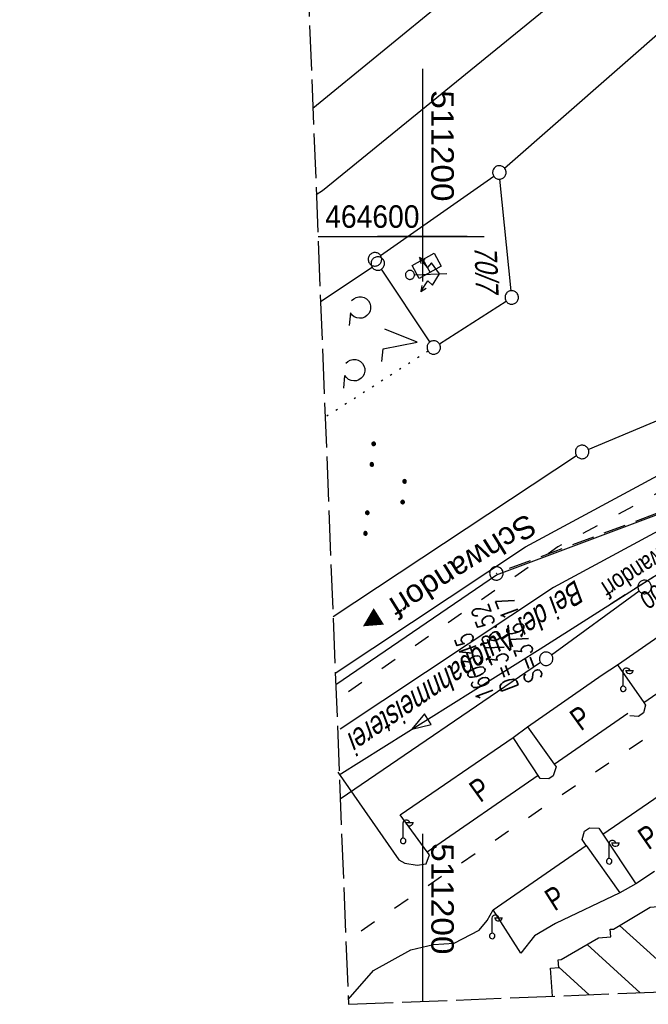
# Model space of a CAD drawing. Extents: x 511155 to 511479, y 464515 to 465450.
# Tile 1 of 41: x 511155 to 511225, y 464515 to 464624. Entities that reach past the tile are written whole.
import ezdxf

# ---------------------------------------------------------------- set-up
doc = ezdxf.new("R2010")
doc.units = 0
doc.header["$LTSCALE"] = 10
doc.header["$MEASUREMENT"] = 0
for name, pattern in [('ACAD_ISO03W100', [30, 12, -18]), ('LT00', [0]), ('LT14', [0.6, 0.5, -0.1]), ('PUNKTX2_STR', [0.6, 0.1, -0.5]), ('STRICHLINIE2', [0.375, 0.25, -0.125])]:
    doc.linetypes.add(name, pattern=pattern)
doc.layers.get('0').update_dxf_attribs({"linetype": 'LT00'})
for name, color, linetype in [('--EK_Haltung', 7, 'STRICHLINIE2'), ('--EK_Schacht-Text', 5, 'LT00'), ('--EL_Haltung', 182, 'STRICHLINIE2'), ('ABWASSERLTG', 24, 'LT00'), ('ABWASSERLTG_FLIEßPF', 26, 'Continuous'), ('ABWASSERLTG_TEXT', 26, 'Continuous'), ('DFK_BEB_SCHR', 254, 'LT00'), ('DFK_BEBAUUNG', 250, 'LT00'), ('DFK_BES-NAME', 255, 'LT00'), ('DFK_BES-WEGE', 255, 'LT00'), ('DFK_FLUR_NR', 250, 'LT00'), ('DFK_GZPKT', 250, 'LT00'), ('DFK_KATASTER', 250, 'LT00'), ('DFK_NUTZUNG', 250, 'LT00'), ('DFK_NUTZUNGSGRENZE', 70, 'PUNKTX2_STR'), ('DFK_TOPO-ANL', 252, 'LT00'), ('DFK_TOPO-SYM', 252, 'LT00'), ('ORTSRICHTUNG', 7, 'Continuous'), ('V103_KA_PRUF', 182, 'LT00'), ('V103_RASTER', 250, 'LT00'), ('V104_KA_PRUF', 182, 'LT00'), ('V104_RASTER', 250, 'LT00'), ('WASSERLTG', 130, 'ACAD_ISO03W100')]:
    doc.layers.add(name, color=color, linetype=linetype)
doc.layers.add('-BLATT_103-RAND', color=7, linetype='LT14', plot=False)
doc.styles.add('Beschrift', font='ARIAL.TTF')
doc.styles.add('schachtbeschriftung', font='romans.shx', dxfattribs={"width": 0.75, "height": 2})
doc.styles.get("Standard").update_dxf_attribs({"font": 'ARIAL.TTF'})
doc.styles.add('Versorgungsltg', font='ARIAL.TTF', dxfattribs={"width": 0.8, "height": 2})

# ---------------------------------------------------------------- blocks, each defined once
blk = doc.blocks.new('SYMB7010')
at = {"color": 0, "linetype": 'ByBlock'}
for points in [[(-0.031408, 0.499213), (-0.093728, 0.49134), (-0.15457, 0.475719), (-0.212975, 0.452595), (-0.268021, 0.422333), (-0.31884, 0.385411), (-0.36463, 0.342411), (-0.40467, 0.29401), (-0.438329, 0.240973), (-0.465074, 0.184136), (-0.484486, 0.124395), (-0.496256, 0.062692), (-0.5002, 0)], [(-0.5002, 0), (-0.496256, -0.062692), (-0.484486, -0.124395), (-0.465075, -0.184136), (-0.438329, -0.240973), (-0.404671, -0.29401), (-0.36463, -0.342411), (-0.31884, -0.385411), (-0.268021, -0.422333), (-0.212975, -0.452595), (-0.154571, -0.475719), (-0.093728, -0.49134), (-0.031408, -0.499213), (0.031408, -0.499213)], [(0.5002, 0), (0.496256, 0.062692), (0.484485, 0.124395), (0.465074, 0.184136), (0.438329, 0.240973), (0.40467, 0.29401), (0.36463, 0.342411), (0.31884, 0.385411), (0.268021, 0.422333), (0.212975, 0.452595), (0.15457, 0.475719), (0.093728, 0.49134), (0.031408, 0.499213), (-0.031408, 0.499213)], [(0.031408, -0.499213), (0.093728, -0.491341), (0.15457, -0.475719), (0.212975, -0.452595), (0.268021, -0.422333), (0.31884, -0.385411), (0.36463, -0.342411), (0.404671, -0.294011), (0.438329, -0.240974), (0.465075, -0.184136), (0.484486, -0.124395), (0.496256, -0.062692), (0.500201, 0)]]:
    blk.add_lwpolyline(points, dxfattribs=at)
blk = doc.blocks.new('SYMB7317')
at = {"color": 0, "linetype": 'ByBlock'}
blk.add_line((0, 0.061), (0, 0.4), dxfattribs=at)
for points in [[(0, 0.4), (0.004222, 0.423941), (0.016377, 0.444995), (0.035, 0.460622), (0.057845, 0.468937), (0.082155, 0.468937), (0.105, 0.460622), (0.123623, 0.444995), (0.135779, 0.423941), (0.14, 0.4)], [(0.23, 0.4), (0.21, 0.4), (0.14, 0.4), (0.07, 0.4), (0.05, 0.4)], [(0.21, 0.4), (0.205779, 0.376059), (0.193623, 0.355005), (0.175, 0.339378), (0.152155, 0.331063), (0.127845, 0.331063), (0.105, 0.339378), (0.086377, 0.355005), (0.074222, 0.376059), (0.07, 0.4)], [(0.061, 0), (0.056881, 0.022036), (0.04508, 0.041095), (0.02719, 0.054605), (0.005628, 0.06074), (-0.016693, 0.058671), (-0.036761, 0.048679), (-0.051863, 0.032112), (-0.059961, 0.011209), (-0.059961, -0.011209)], [(0.005628, -0.06074), (0.02719, -0.054605), (0.04508, -0.041095), (0.056881, -0.022036), (0.061, 0)], [(-0.059961, -0.011209), (-0.051863, -0.032112), (-0.036761, -0.048679), (-0.016693, -0.058671), (0.005628, -0.06074)]]:
    blk.add_lwpolyline(points, dxfattribs=at)
blk = doc.blocks.new('SYMB7310')
at = {"color": 0, "linetype": 'ByBlock'}
for p, q in [((0, 0.5002), (0, 4.1)), ((1.886, 1.148), (0.738, 1.968))]:
    blk.add_line(p, q, dxfattribs=at)
for points in [[(0, 3.28), (-1.23, 2.46), (-0.738, 1.968), (-1.886, 1.148)], [(0.738, 1.968), (1.23, 2.46), (0, 3.28)], [(-1.558, 1.763), (-1.886, 1.148), (-1.23, 1.271)], [(1.23, 1.271), (1.886, 1.148), (1.558, 1.763)], [(-0.031408, 0.499213), (-0.093728, 0.49134), (-0.15457, 0.475719), (-0.212975, 0.452595), (-0.268021, 0.422333), (-0.31884, 0.385411), (-0.36463, 0.342411), (-0.40467, 0.29401), (-0.438329, 0.240973), (-0.465074, 0.184136), (-0.484486, 0.124395), (-0.496256, 0.062692), (-0.5002, 0)], [(-0.5002, 0), (-0.496256, -0.062692), (-0.484486, -0.124395), (-0.465074, -0.184136), (-0.438329, -0.240973), (-0.404671, -0.29401), (-0.36463, -0.342411), (-0.31884, -0.385411), (-0.268021, -0.422333), (-0.212975, -0.452595), (-0.15457, -0.475719), (-0.093728, -0.49134), (-0.031408, -0.499213), (0.031408, -0.499213), (0.093728, -0.49134), (0.15457, -0.475719), (0.212975, -0.452595), (0.268021, -0.422333), (0.31884, -0.385411), (0.36463, -0.342411), (0.404671, -0.29401), (0.438329, -0.240973), (0.465075, -0.184136), (0.484486, -0.124395), (0.496256, -0.062692), (0.500201, 0)], [(0.5002, 0), (0.496256, 0.062692), (0.484485, 0.124395), (0.465074, 0.184136), (0.438329, 0.240973), (0.40467, 0.29401), (0.36463, 0.34241), (0.31884, 0.385411), (0.268021, 0.422333), (0.212975, 0.452595), (0.15457, 0.475719), (0.093728, 0.49134), (0.031408, 0.499213), (-0.031408, 0.499213)]]:
    blk.add_lwpolyline(points, dxfattribs=at)
blk = doc.blocks.new('ABWASSER-FLIEßPF')
at = {"layer": 'ABWASSERLTG_FLIEßPF'}
for p, q in [((0, 0), (-2.11, 0.7)), ((-2.11, 0.7), (-2.11, -0.7)), ((-2.11, -0.7), (0, 0))]:
    blk.add_line(p, q, dxfattribs=at)
blk = doc.blocks.new('SYMB7201')
at = {"color": 0, "linetype": 'ByBlock'}
for p, q in [((0, 0.385), (-0.11, 0.015)), ((-0.255, -0.385), (-0.115, -0.385)), ((0.445, -0.385), (0.585, -0.385))]:
    blk.add_line(p, q, dxfattribs=at)
for points in [[(0.25, 0.015), (0.11, 0.015), (0, 0.385)], [(-0.393816, -0.383308), (-0.416239, -0.362945), (-0.432849, -0.337617), (-0.442589, -0.308936), (-0.444836, -0.27873), (-0.439449, -0.248923), (-0.426769, -0.221415), (-0.407606, -0.197958), (-0.38318, -0.180047), (-0.355047, -0.168823), (-0.325, -0.165), (-0.294953, -0.168823), (-0.26682, -0.180047), (-0.242394, -0.197959), (-0.223231, -0.221415), (-0.210551, -0.248923), (-0.205164, -0.27873), (-0.207411, -0.308936), (-0.21715, -0.337617), (-0.233761, -0.362945), (-0.256184, -0.383308)], [(0.306185, -0.383308), (0.283761, -0.362945), (0.267151, -0.337617), (0.257411, -0.308936), (0.255164, -0.27873), (0.260552, -0.248923), (0.273231, -0.221415), (0.292394, -0.197958), (0.31682, -0.180047), (0.344953, -0.168823), (0.375, -0.165), (0.405047, -0.168823), (0.43318, -0.180047), (0.457606, -0.197959), (0.476769, -0.221415), (0.489449, -0.248923), (0.494836, -0.27873), (0.492589, -0.308936), (0.48285, -0.337617), (0.466239, -0.362945), (0.443816, -0.383308)]]:
    blk.add_lwpolyline(points, dxfattribs=at)
blk = doc.blocks.new('SYMB0003')
at = {"color": 0, "linetype": 'ByBlock'}
for p, q in [((-0.015712, 0), (0.010166, 0.012015)), ((0, -0.021257), (-0.015712, 0)), ((0.010166, 0.012015), (0, -0.021257))]:
    blk.add_line(p, q, dxfattribs=at)
for points in [[(-0.031395, 0.499013), (-0.093691, 0.491144), (-0.154509, 0.475528), (-0.21289, 0.452414), (-0.267913, 0.422164), (-0.318712, 0.385257), (-0.364484, 0.342274), (-0.404509, 0.293893), (-0.438154, 0.240877), (-0.464888, 0.184062), (-0.484292, 0.124345), (-0.496058, 0.062667), (-0.5, 0)], [(-0.5, 0), (-0.496058, -0.062667), (-0.484292, -0.124345), (-0.464888, -0.184062), (-0.438154, -0.240877), (-0.404509, -0.293893), (-0.364485, -0.342274), (-0.318712, -0.385257), (-0.267914, -0.422164), (-0.21289, -0.452414), (-0.154509, -0.475529), (-0.093691, -0.491144), (-0.031395, -0.499014), (0.031395, -0.499014)], [(0.5, 0), (0.496057, 0.062667), (0.484292, 0.124345), (0.464888, 0.184062), (0.438153, 0.240877), (0.404509, 0.293893), (0.364484, 0.342274), (0.318712, 0.385257), (0.267913, 0.422164), (0.21289, 0.452414), (0.154509, 0.475528), (0.093691, 0.491144), (0.031395, 0.499013), (-0.031395, 0.499013)], [(0.031395, -0.499014), (0.093691, -0.491144), (0.154509, -0.475529), (0.21289, -0.452414), (0.267914, -0.422164), (0.318712, -0.385257), (0.364485, -0.342274), (0.404509, -0.293893), (0.438154, -0.240877), (0.464889, -0.184062), (0.484292, -0.124345), (0.496058, -0.062667), (0.5, 0)]]:
    blk.add_lwpolyline(points, dxfattribs=at)
blk = doc.blocks.new('SYMB7111')
at = {"color": 0, "linetype": 'ByBlock'}
for p, q in [((-0.13, 0.202919), (-0.13, 0.177081)), ((-0.125, 0.172895), (-0.125, 0.207105)), ((-0.12, 0.209164), (-0.12, 0.170836)), ((-0.115, 0.170204), (-0.115, 0.209796)), ((-0.11, 0.209164), (-0.11, 0.170836)), ((-0.105, 0.172895), (-0.105, 0.207105)), ((-0.1, 0.202919), (-0.1, 0.177081)), ((-0.095, 0.189874), (-0.095, 0.190146)), ((0.1, 0.202919), (0.1, 0.177081)), ((0.105, 0.172895), (0.105, 0.207105)), ((0.11, 0.209164), (0.11, 0.170836)), ((0.115, 0.170204), (0.115, 0.209796)), ((0.12, 0.209164), (0.12, 0.170836)), ((0.125, 0.172895), (0.125, 0.207105)), ((0.13, 0.202919), (0.13, 0.177081)), ((0.135, 0.189874), (0.135, 0.190146)), ((-0.515, -0.177081), (-0.515, -0.202919)), ((-0.51, -0.207105), (-0.51, -0.172895)), ((-0.505, -0.170836), (-0.505, -0.209164)), ((-0.5, -0.209796), (-0.5, -0.170204)), ((-0.495, -0.170836), (-0.495, -0.209164)), ((-0.49, -0.207105), (-0.49, -0.172895)), ((-0.485, -0.177081), (-0.485, -0.202919)), ((-0.48, -0.190126), (-0.48, -0.189854)), ((-0.285, -0.177081), (-0.285, -0.202919)), ((-0.28, -0.207105), (-0.28, -0.172895)), ((-0.275, -0.170836), (-0.275, -0.209164)), ((-0.27, -0.209796), (-0.27, -0.170204)), ((-0.265, -0.170836), (-0.265, -0.209164)), ((-0.26, -0.207105), (-0.26, -0.172895)), ((-0.255, -0.177081), (-0.255, -0.202919)), ((-0.25, -0.190126), (-0.25, -0.189854)), ((0.255, -0.177081), (0.255, -0.202919)), ((0.26, -0.207105), (0.26, -0.172895)), ((0.265, -0.170836), (0.265, -0.209164)), ((0.27, -0.209796), (0.27, -0.170204)), ((0.275, -0.170836), (0.275, -0.209164)), ((0.28, -0.207105), (0.28, -0.172895)), ((0.285, -0.177081), (0.285, -0.202919)), ((0.29, -0.190126), (0.29, -0.189854)), ((0.485, -0.177081), (0.485, -0.202919)), ((0.49, -0.207105), (0.49, -0.172895)), ((0.495, -0.170836), (0.495, -0.209164)), ((0.5, -0.209796), (0.5, -0.170204)), ((0.505, -0.170836), (0.505, -0.209164)), ((0.51, -0.207105), (0.51, -0.172895)), ((0.515, -0.177081), (0.515, -0.202919)), ((0.52, -0.190126), (0.52, -0.189854))]:
    blk.add_line(p, q, dxfattribs=at)
for points in [[(-0.095, 0.19), (-0.096981, 0.198678), (-0.10253, 0.205637), (-0.11055, 0.209499), (-0.11945, 0.209499), (-0.12747, 0.205637), (-0.133019, 0.198678), (-0.135, 0.19), (-0.133019, 0.181322), (-0.12747, 0.174363), (-0.11945, 0.170501), (-0.11055, 0.170501), (-0.10253, 0.174363), (-0.096981, 0.181322), (-0.095, 0.19)], [(0.135, 0.19), (0.133019, 0.198678), (0.12747, 0.205637), (0.11945, 0.209499), (0.11055, 0.209499), (0.10253, 0.205637), (0.096981, 0.198678), (0.095, 0.19), (0.096981, 0.181322), (0.10253, 0.174363), (0.11055, 0.170501), (0.11945, 0.170501), (0.12747, 0.174363), (0.133019, 0.181322), (0.135, 0.19)], [(-0.48, -0.19), (-0.481981, -0.181322), (-0.48753, -0.174363), (-0.49555, -0.170501), (-0.50445, -0.170501), (-0.51247, -0.174363), (-0.518019, -0.181322), (-0.52, -0.19), (-0.518019, -0.198678), (-0.51247, -0.205637), (-0.50445, -0.209499), (-0.49555, -0.209499), (-0.48753, -0.205637), (-0.481981, -0.198678), (-0.48, -0.19)], [(-0.25, -0.19), (-0.251981, -0.181322), (-0.25753, -0.174363), (-0.26555, -0.170501), (-0.27445, -0.170501), (-0.28247, -0.174363), (-0.288019, -0.181322), (-0.29, -0.19), (-0.288019, -0.198678), (-0.28247, -0.205637), (-0.27445, -0.209499), (-0.26555, -0.209499), (-0.25753, -0.205637), (-0.251981, -0.198678), (-0.25, -0.19)], [(0.29, -0.19), (0.288019, -0.181322), (0.28247, -0.174363), (0.27445, -0.170501), (0.26555, -0.170501), (0.25753, -0.174363), (0.251981, -0.181322), (0.25, -0.19), (0.251981, -0.198678), (0.25753, -0.205637), (0.26555, -0.209499), (0.27445, -0.209499), (0.28247, -0.205637), (0.288019, -0.198678), (0.29, -0.19)], [(0.52, -0.19), (0.518019, -0.181322), (0.51247, -0.174363), (0.50445, -0.170501), (0.49555, -0.170501), (0.48753, -0.174363), (0.481981, -0.181322), (0.48, -0.19), (0.481981, -0.198678), (0.48753, -0.205637), (0.49555, -0.209499), (0.50445, -0.209499), (0.51247, -0.205637), (0.518019, -0.198678), (0.52, -0.19)]]:
    blk.add_lwpolyline(points, dxfattribs=at)

msp = doc.modelspace()

# ---------------------------------------------------------------- linework, layer by layer
at = {"layer": '--EK_Haltung'}
for p, q in [((511292.82, 464594.06), (511208.94, 464562.77)), ((511241.58, 464572.19), (511221.01, 464559.12))]:
    msp.add_line(p, q, dxfattribs=at)
at = {"layer": '--EL_Haltung'}
msp.add_line((511292.82, 464594.06), (511208.94, 464562.77), dxfattribs=at)
at = {"layer": '-BLATT_103-RAND'}
msp.add_lwpolyline([(511155.19, 465438.82), (511191.77, 464514.55), (511478.54, 464525.89), (511441.97, 465450.17), (511155.19, 465438.82)], dxfattribs=at)
at = {"layer": 'ABWASSERLTG'}
for points in [[(511190.36, 464550.15), (511208.27, 464562.34), (511293.52, 464594.32), (511308.53, 464593.49), (511310.65, 464680.72), (511380.88, 464695.54), (511393.73, 464686.51), (511422.19, 464665.7), (511435.76, 464661.23), (511464.41, 464674.85)], [(511190.76, 464540.09), (511213.13, 464554.12), (511242.24, 464572.61), (511281.6, 464584.41), (511284.62, 464595.97), (511318.78, 464591.23), (511361.25, 464589.5), (511391.4, 464589.08), (511423.02, 464589.19)]]:
    msp.add_lwpolyline(points, dxfattribs=at)
at = {"layer": 'DFK_BEB_SCHR'}
for p, q in [((511200.07, 464597.43), (511200.86, 464596)), ((511229.96, 464516.06), (511221.96, 464523.33)), ((511218.35, 464521.21), (511224.26, 464515.83)), ((511218.56, 464515.61), (511215.18, 464518.69))]:
    msp.add_line(p, q, dxfattribs=at)
at = {"layer": 'DFK_BEBAUUNG'}
for points in [[(511201.32, 464598.13), (511202.11, 464596.7), (511199.65, 464595.33), (511198.86, 464596.76), (511201.32, 464598.13)], [(511214.48, 464515.44), (511214.4, 464516.5), (511214.27, 464518.55), (511215.18, 464518.63), (511215.11, 464519.49), (511215.46, 464519.52), (511219.59, 464521.93), (511220.96, 464522.04), (511220.89, 464522.89), (511221.26, 464522.91), (511225.36, 464525.36), (511226.71, 464525.47), (511226.64, 464526.32), (511227.01, 464526.36), (511231.14, 464528.79), (511232.49, 464528.87), (511232.44, 464529.71), (511232.8, 464529.75), (511235.24, 464534.25), (511250.55, 464539.99), (511251.17, 464538.34), (511252.82, 464538.94), (511260.93, 464517.28)]]:
    msp.add_lwpolyline(points, dxfattribs=at)
at = {"layer": 'DFK_KATASTER'}
for p, q in [((511209.13, 464607.61), (511237.38, 464632.34)), ((511195.35, 464597.88), (511207.96, 464606.69)), ((511209.88, 464593.96), (511208.64, 464606.37)), ((511188.67, 464592.75), (511194.42, 464596.56)), ((511200.85, 464588.26), (511195.46, 464596.36)), ((511201.9, 464588.04), (511209.32, 464592.8)), ((511218.47, 464576.3), (511238.72, 464584.77)), ((511217.15, 464575.6), (511190.06, 464557.65)), ((511214.39, 464553.44), (511224.13, 464560.55)), ((511213.16, 464552.58), (511190.86, 464537.37))]:
    msp.add_line(p, q, dxfattribs=at)
at = {"layer": 'DFK_NUTZUNGSGRENZE', "ltscale": 0.2}
msp.add_line((511200.64, 464587.23), (511189.18, 464579.86), dxfattribs=at)
at = {"layer": 'DFK_TOPO-ANL'}
for p, q in [((511187.82, 464614.27), (511214.73, 464636.31)), ((511220.08, 464630.48), (511188.89, 464605.07)), ((511188.89, 464605.07), (511188.2, 464604.61)), ((511211.47, 464565.47), (511234.89, 464578.1)), ((511236.97, 464572.99), (511214.6, 464560.94)), ((511190.31, 464551.4), (511211.47, 464565.47)), ((511214.6, 464560.94), (511190.84, 464545.15)), ((511221.72, 464552.34), (511228, 464556.7)), ((511224.64, 464548.15), (511230.81, 464552.42)), ((511220.03, 464551.22), (511221.72, 464552.34)), ((511221.72, 464552.34), (511224.64, 464548.15)), ((511211.71, 464545.42), (511220.03, 464551.22)), ((511224.64, 464548.15), (511224.85, 464547.85)), ((511214.67, 464541.26), (511222.88, 464546.94)), ((511224.62, 464546.98), (511224.07, 464546.56)), ((511224.85, 464547.85), (511224.62, 464546.98)), ((511224.07, 464546.56), (511223.08, 464546.64)), ((511210.09, 464544.24), (511211.71, 464545.42)), ((511211.71, 464545.42), (511214.67, 464541.26)), ((511197.53, 464535.62), (511210.09, 464544.24)), ((511213.13, 464539.69), (511210.09, 464544.24)), ((511190.59, 464540.39), (511197.37, 464530.62)), ((511214.88, 464540.96), (511214.57, 464539.98)), ((511214.67, 464541.26), (511214.88, 464540.96)), ((511200.54, 464531.5), (511212.9, 464540.04)), ((511214.08, 464539.62), (511213.13, 464539.69)), ((511214.57, 464539.98), (511214.08, 464539.62)), ((511220.07, 464533.49), (511228.66, 464539.37)), ((511200.54, 464531.5), (511197.53, 464535.62)), ((511217.8, 464532.9), (511218.06, 464533.81)), ((511218.06, 464533.81), (511218.59, 464534.19)), ((511218.59, 464534.19), (511219.64, 464534.13)), ((511219.64, 464534.13), (511220.07, 464533.49)), ((511218.24, 464532.22), (511217.8, 464532.9)), ((511220.07, 464533.49), (511223.77, 464527.96)), ((511207.89, 464525.07), (511218.24, 464532.22)), ((511218.24, 464532.22), (511221.97, 464526.95)), ((511197.37, 464530.62), (511198.07, 464530.27)), ((511200.44, 464530.16), (511200.78, 464531.18)), ((511200.78, 464531.18), (511200.54, 464531.5)), ((511198.07, 464530.27), (511199.43, 464530.04)), ((511199.43, 464530.04), (511200.44, 464530.16)), ((511225.85, 464529.31), (511223.77, 464527.96)), ((511223.77, 464527.96), (511221.97, 464526.95)), ((511221.97, 464526.95), (511214.81, 464523.55)), ((511207.2, 464523.86), (511207.89, 464525.07)), ((511210.97, 464520.22), (511207.89, 464525.07)), ((511206.31, 464522.8), (511207.2, 464523.86)), ((511214.81, 464523.55), (511212.48, 464522.18)), ((511203.55, 464521.36), (511206.31, 464522.8)), ((511212.48, 464522.18), (511210.97, 464520.22)), ((511198.71, 464520.61), (511201.25, 464521.2)), ((511201.25, 464521.2), (511203.55, 464521.36)), ((511194.58, 464518.31), (511198.71, 464520.61)), ((511191.75, 464515.09), (511194.58, 464518.31))]:
    msp.add_line(p, q, dxfattribs=at)
at = {"layer": 'V103_RASTER'}
for p, q in [((511200, 464605), (511200, 464595)), ((511188.39, 464600), (511206.89, 464600)), ((511200, 464533.51), (511200, 464514.87))]:
    msp.add_line(p, q, dxfattribs=at)
at = {"layer": 'V104_RASTER'}
for p, q in [((511200, 464618.64), (511200, 464599.8)), ((511205, 464600), (511195, 464600))]:
    msp.add_line(p, q, dxfattribs=at)
at = {"layer": 'WASSERLTG', "ltscale": 0.015, "flags": 128}
for points in [[(511312.18, 464679.65), (511310.93, 464596.33), (511307.62, 464595.82), (511301.24, 464595.07), (511291.78, 464593.59), (511280.74, 464591.92), (511271.55, 464589.6), (511263.08, 464587.35), (511252.68, 464583.73), (511238.12, 464577.89), (511215.09, 464565.45), (511190.43, 464548.38)], [(511291.85, 464518.51), (511289.4, 464551.6), (511288.1, 464563.72), (511232.85, 464549.55), (511191.49, 464521.55)]]:
    msp.add_lwpolyline(points, dxfattribs=at)

# ---------------------------------------------------------------- block references
at = {"layer": 'ABWASSERLTG_FLIEßPF', "rotation": 212.0763229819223}
msp.add_blockref('ABWASSER-FLIEßPF', (511198.84, 464545.16), dxfattribs=at)
at = {"layer": 'DFK_GZPKT', "xscale": 1.500000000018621, "yscale": 1.5, "zscale": 1.5, "rotation": 264.7377099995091}
for p in [(511208.57, 464607.12), (511194.73, 464597.45), (511195.04, 464596.98), (511209.95, 464593.21), (511201.27, 464587.64), (511217.78, 464576.01), (511224.74, 464560.99), (511213.78, 464553)]:
    msp.add_blockref('SYMB7010', p, dxfattribs=at)
at = {"layer": 'DFK_NUTZUNG', "yscale": 10, "zscale": 10}
for name, p, xscale, rotation in [('SYMB7201', (511195.59, 464588.59), 10.00000000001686, 264.7377100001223), ('SYMB7111', (511196.02, 464571.76), 9.999999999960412, 264.7377000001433)]:
    msp.add_blockref(name, p, dxfattribs=dict(at, xscale=xscale, rotation=rotation))
at = {"layer": 'DFK_TOPO-SYM', "rotation": 272.2662000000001}
msp.add_blockref('SYMB7310', (511198.62, 464595.72), dxfattribs=at)
at = {"layer": 'DFK_TOPO-SYM', "xscale": 5, "yscale": 5, "zscale": 5, "rotation": 0.001160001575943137}
for p in [(511222.36, 464549.65), (511197.87, 464532.73), (511220.79, 464530.46), (511207.77, 464522.15)]:
    msp.add_blockref('SYMB7317', p, dxfattribs=at)
at = {"layer": 'V103_KA_PRUF', "xscale": 1.499999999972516, "yscale": 1.5, "zscale": 1.5, "rotation": 272.266200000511}
msp.add_blockref('SYMB0003', (511208.24, 464562.5), dxfattribs=at)
at = {"layer": 'V104_KA_PRUF', "xscale": 1.499999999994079, "yscale": 1.5, "zscale": 1.5, "rotation": 264.4991999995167}
msp.add_blockref('SYMB0003', (511208.24, 464562.5), dxfattribs=at)

# ---------------------------------------------------------------- texts
at = {"layer": '--EK_Schacht-Text', "style": 'schachtbeschriftung', "width": 0.75}
for s, p in [('D=378.52', (511210.77, 464549.85)), ('S=376.17', (511213.47, 464550.86)), ('160345', (511208.08, 464548.85))]:
    msp.add_text(s, height=2, rotation=-249.5352, dxfattribs=at).set_placement(p)
at = {"layer": 'ABWASSERLTG_TEXT', "insert": (511228.57, 464563.8), "char_height": 2, "attachment_point": 5, "rotation": 212.307, "style": 'Versorgungsltg'}
msp.add_mtext('RWK B 400\\PStadt Schwandorf', dxfattribs=at)
at = {"layer": 'DFK_BES-NAME', "oblique": 13.754, "width": 0.75}
msp.add_text('Bei der Autobahnmeisterei', height=2.5, rotation=214.1578, dxfattribs=at).set_placement((511217.11, 464561.88))
at = {"layer": 'DFK_BES-WEGE', "width": 0.75}
for rotation, p in [(35.7532, (511217.63, 464544.9)), (35.7532, (511206.44, 464536.93)), (34.6942, (511225.16, 464531.66)), (32.3483, (511214.71, 464524.86))]:
    msp.add_text('P', height=2.5, rotation=rotation, dxfattribs=at).set_placement(p)
at = {"layer": 'DFK_FLUR_NR', "oblique": 13.754, "width": 0.75}
msp.add_text('70/7', height=2.5, rotation=272.2662, dxfattribs=at).set_placement((511205.78, 464598.93))
at = {"layer": 'ORTSRICHTUNG', "insert": (511201.93, 464563.23), "char_height": 2.5, "attachment_point": 8, "rotation": 212.0036, "style": 'Beschrift'}
msp.add_mtext('Schwandorf ►', dxfattribs=at)
at = {"layer": 'V103_RASTER'}
for s, rotation, width, p in [(' 464600', -0.0005, 0.9, (511188.32, 464600.96)), (' 511200', -90.0005, 1.063, (511201, 464533.51))]:
    msp.add_text(s, height=2.5, rotation=rotation, dxfattribs=dict(at, width=width)).set_placement(p)
at = {"layer": 'V104_RASTER', "width": 1.063}
msp.add_text(' 511200', height=2.5, rotation=-89.9986, dxfattribs=at).set_placement((511201, 464617.3))

doc.saveas('drawing.dxf')
